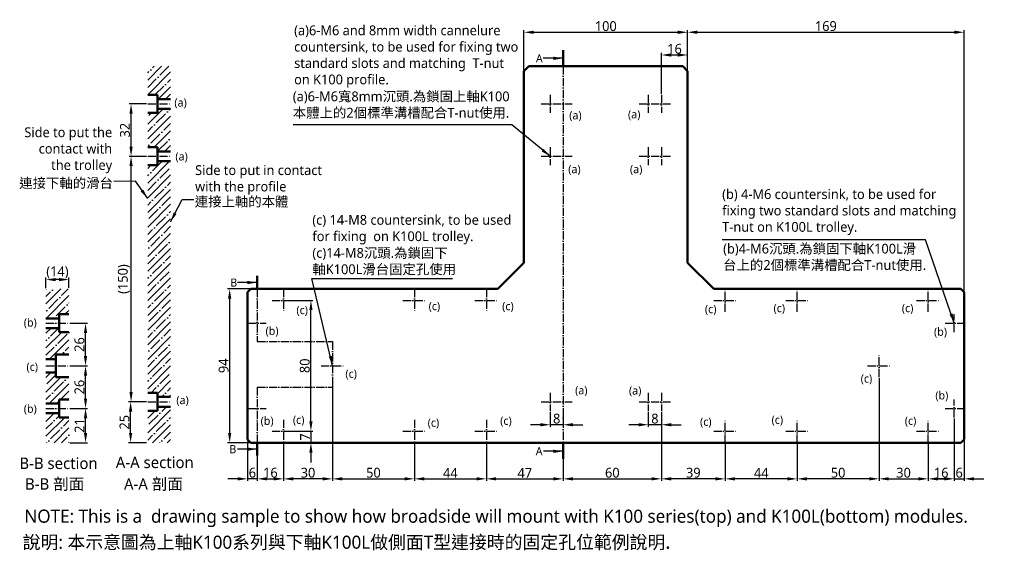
# Model space of a CAD drawing. Header units: millimetres. Extents: x 260 to 862, y 186 to 510.
import ezdxf

# ---------------------------------------------------------------- set-up
doc = ezdxf.new("R2010")
doc.units = ezdxf.units.MM
doc.linetypes.add('中心線5', pattern=[7.2, 5, -1, 0.2, -1])
doc.layers.get('Defpoints').update_dxf_attribs({"color": 1})
doc.layers.add('中心線', color=5, linetype='中心線5')
doc.layers.add('標註線', color=3, linetype='Continuous')
doc.layers.add('外框線', color=7, linetype='Continuous', lineweight=50)
doc.styles.get("Standard").update_dxf_attribs({"font": 'msjh.ttf'})
doc.dimstyles.new('ISO-25', dxfattribs={"dimtxt": 6, "dimasz": 6, "dimexe": 1.25, "dimexo": 0.625, "dimtad": 1, "dimdec": 8, "dimtxsty": 'Standard', "dimcen": 2.5, "dimadec": 0, "dimazin": 0, "dimtfac": 1, "dimtdec": 8, "dimtmove": 0, "dimatfit": 3, "dimfxl": 0, "dimarcsym": 0})

# ---------------------------------------------------------------- blocks, each defined once
blk = doc.blocks.new('*D1')
at = {"layer": 'Defpoints', "color": 0}
for p in [(290.05, 272.39), (300.24, 272.39), (290.05, 251.39)]:
    blk.add_point(p, dxfattribs=at)
at = {"layer": '標註線', "color": 0, "lineweight": -2}
for p, q in [((290.68, 272.39), (301.49, 272.39)), ((300.24, 257.39), (300.24, 266.39)), ((290.68, 251.39), (301.49, 251.39))]:
    blk.add_line(p, q, dxfattribs=at)
at = {"layer": '標註線', "color": 0}
for points in [[(299.24, 266.39), (301.24, 266.39), (300.24, 272.39)], [(299.24, 257.39), (301.24, 257.39), (300.24, 251.39)]]:
    blk.add_solid(points, dxfattribs=at)
at = {"layer": '標註線', "color": 0, "insert": (296.54, 261.89), "char_height": 6, "attachment_point": 5, "rotation": 90}
blk.add_mtext('21', dxfattribs=at)
blk = doc.blocks.new('*D2')
at = {"layer": 'Defpoints', "color": 0}
for p in [(276.05, 351.07), (276.05, 345.39), (290.05, 345.39)]:
    blk.add_point(p, dxfattribs=at)
at = {"layer": '標註線', "color": 0, "lineweight": -2}
for p, q in [((276.05, 346.02), (276.05, 352.32)), ((284.05, 351.07), (282.05, 351.07)), ((290.05, 346.02), (290.05, 352.32))]:
    blk.add_line(p, q, dxfattribs=at)
at = {"layer": '標註線', "color": 0}
for points in [[(282.05, 352.07), (282.05, 350.07), (276.05, 351.07)], [(284.05, 352.07), (284.05, 350.07), (290.05, 351.07)]]:
    blk.add_solid(points, dxfattribs=at)
at = {"layer": '標註線', "color": 0, "insert": (283.05, 355.44), "char_height": 6, "attachment_point": 5}
blk.add_mtext('(14)', dxfattribs=at)
blk = doc.blocks.new('*D3')
at = {"layer": 'Defpoints', "color": 0}
for p in [(399.21, 252.77), (405.21, 251.39), (399.21, 229.31)]:
    blk.add_point(p, dxfattribs=at)
at = {"layer": '標註線', "color": 0, "lineweight": -2}
for p, q in [((399.21, 252.14), (399.21, 228.06)), ((405.21, 250.77), (405.21, 228.06)), ((393.21, 229.31), (387.21, 229.31)), ((405.21, 229.31), (399.21, 229.31)), ((411.21, 229.31), (417.21, 229.31))]:
    blk.add_line(p, q, dxfattribs=at)
at = {"layer": '標註線', "color": 0}
for points in [[(393.21, 230.31), (393.21, 228.31), (399.21, 229.31)], [(411.21, 230.31), (411.21, 228.31), (405.21, 229.31)]]:
    blk.add_solid(points, dxfattribs=at)
at = {"layer": '標註線', "color": 0, "insert": (402.21, 233.03), "char_height": 6, "attachment_point": 5}
blk.add_mtext('6', dxfattribs=at)
blk = doc.blocks.new('*D4')
at = {"layer": 'Defpoints', "color": 0}
for p in [(388.33, 345.39), (401.21, 345.39), (401.21, 251.39)]:
    blk.add_point(p, dxfattribs=at)
at = {"layer": '標註線', "color": 0, "lineweight": -2}
for p, q in [((400.59, 345.39), (387.08, 345.39)), ((388.33, 257.39), (388.33, 339.39)), ((400.59, 251.39), (387.08, 251.39))]:
    blk.add_line(p, q, dxfattribs=at)
at = {"layer": '標註線', "color": 0}
for points in [[(387.33, 339.39), (389.33, 339.39), (388.33, 345.39)], [(387.33, 257.39), (389.33, 257.39), (388.33, 251.39)]]:
    blk.add_solid(points, dxfattribs=at)
at = {"layer": '標註線', "color": 0, "insert": (384.61, 298.39), "char_height": 6, "attachment_point": 5, "rotation": 90}
blk.add_mtext('94', dxfattribs=at)
blk = doc.blocks.new('*D5')
at = {"layer": 'Defpoints', "color": 0}
for p in [(837.21, 502.21), (668.21, 361.39), (837.21, 343.39)]:
    blk.add_point(p, dxfattribs=at)
at = {"layer": '標註線', "color": 0, "lineweight": -2}
for p, q in [((668.21, 362.02), (668.21, 503.46)), ((674.21, 502.21), (831.21, 502.21)), ((837.21, 344.02), (837.21, 503.46))]:
    blk.add_line(p, q, dxfattribs=at)
at = {"layer": '標註線', "color": 0}
for points in [[(674.21, 503.21), (674.21, 501.21), (668.21, 502.21)], [(831.21, 503.21), (831.21, 501.21), (837.21, 502.21)]]:
    blk.add_solid(points, dxfattribs=at)
at = {"layer": '標註線', "color": 0, "insert": (752.71, 505.95), "char_height": 6, "attachment_point": 5}
blk.add_mtext('169', dxfattribs=at)
blk = doc.blocks.new('*D6')
at = {"layer": 'Defpoints', "color": 0}
for p in [(327.78, 276.39), (338.21, 276.39), (338.21, 251.39)]:
    blk.add_point(p, dxfattribs=at)
at = {"layer": '標註線', "color": 0, "lineweight": -2}
for p, q in [((337.58, 276.39), (326.53, 276.39)), ((327.78, 257.39), (327.78, 270.39)), ((337.58, 251.39), (326.53, 251.39))]:
    blk.add_line(p, q, dxfattribs=at)
at = {"layer": '標註線', "color": 0}
for points in [[(326.78, 270.39), (328.78, 270.39), (327.78, 276.39)], [(326.78, 257.39), (328.78, 257.39), (327.78, 251.39)]]:
    blk.add_solid(points, dxfattribs=at)
at = {"layer": '標註線', "color": 0, "insert": (324.05, 263.89), "char_height": 6, "attachment_point": 5, "rotation": 90}
blk.add_mtext('25', dxfattribs=at)
blk = doc.blocks.new('*D9')
at = {"layer": 'Defpoints', "color": 0}
for p in [(290.05, 298.39), (300.24, 298.39), (290.05, 272.39)]:
    blk.add_point(p, dxfattribs=at)
at = {"layer": '標註線', "color": 0, "lineweight": -2}
for p, q in [((290.68, 298.39), (301.49, 298.39)), ((300.24, 278.39), (300.24, 292.39)), ((290.68, 272.39), (301.49, 272.39))]:
    blk.add_line(p, q, dxfattribs=at)
at = {"layer": '標註線', "color": 0}
for points in [[(299.24, 292.39), (301.24, 292.39), (300.24, 298.39)], [(299.24, 278.39), (301.24, 278.39), (300.24, 272.39)]]:
    blk.add_solid(points, dxfattribs=at)
at = {"layer": '標註線', "color": 0, "insert": (296.51, 285.39), "char_height": 6, "attachment_point": 5, "rotation": 90}
blk.add_mtext('26', dxfattribs=at)
blk = doc.blocks.new('*D10')
at = {"layer": 'Defpoints', "color": 0}
for p in [(290.05, 324.39), (300.24, 324.39), (290.05, 298.39)]:
    blk.add_point(p, dxfattribs=at)
at = {"layer": '標註線', "color": 0, "lineweight": -2}
for p, q in [((290.68, 324.39), (301.49, 324.39)), ((300.24, 304.39), (300.24, 318.39)), ((290.68, 298.39), (301.49, 298.39))]:
    blk.add_line(p, q, dxfattribs=at)
at = {"layer": '標註線', "color": 0}
for points in [[(299.24, 318.39), (301.24, 318.39), (300.24, 324.39)], [(299.24, 304.39), (301.24, 304.39), (300.24, 298.39)]]:
    blk.add_solid(points, dxfattribs=at)
at = {"layer": '標註線', "color": 0, "insert": (296.51, 311.39), "char_height": 6, "attachment_point": 5, "rotation": 90}
blk.add_mtext('26', dxfattribs=at)
blk = doc.blocks.new('*D11')
at = {"layer": 'Defpoints', "color": 0}
for p in [(405.21, 251.39), (421.21, 251.39), (421.21, 229.31)]:
    blk.add_point(p, dxfattribs=at)
at = {"layer": '標註線', "color": 0, "lineweight": -2}
for p, q in [((405.21, 250.77), (405.21, 228.06)), ((421.21, 250.77), (421.21, 228.06)), ((411.21, 229.31), (415.21, 229.31))]:
    blk.add_line(p, q, dxfattribs=at)
at = {"layer": '標註線', "color": 0}
for points in [[(411.21, 230.31), (411.21, 228.31), (405.21, 229.31)], [(415.21, 230.31), (415.21, 228.31), (421.21, 229.31)]]:
    blk.add_solid(points, dxfattribs=at)
at = {"layer": '標註線', "color": 0, "insert": (413.21, 233.05), "char_height": 6, "attachment_point": 5}
blk.add_mtext('16', dxfattribs=at)
blk = doc.blocks.new('*D12')
at = {"layer": 'Defpoints', "color": 0}
for p in [(652.21, 270.89), (592.21, 251.39), (652.21, 229.31)]:
    blk.add_point(p, dxfattribs=at)
at = {"layer": '標註線', "color": 0, "lineweight": -2}
for p, q in [((652.21, 270.27), (652.21, 228.06)), ((592.21, 250.77), (592.21, 228.06)), ((598.21, 229.31), (646.21, 229.31))]:
    blk.add_line(p, q, dxfattribs=at)
at = {"layer": '標註線', "color": 0}
for points in [[(598.21, 230.31), (598.21, 228.31), (592.21, 229.31)], [(646.21, 230.31), (646.21, 228.31), (652.21, 229.31)]]:
    blk.add_solid(points, dxfattribs=at)
at = {"layer": '標註線', "color": 0, "insert": (622.21, 233.03), "char_height": 6, "attachment_point": 5}
blk.add_mtext('60', dxfattribs=at)
blk = doc.blocks.new('*D14')
at = {"layer": 'Defpoints', "color": 0}
for p in [(831.21, 266.89), (837.21, 253.39), (837.21, 229.31)]:
    blk.add_point(p, dxfattribs=at)
at = {"layer": '標註線', "color": 0, "lineweight": -2}
for p, q in [((831.21, 266.27), (831.21, 228.06)), ((837.21, 252.77), (837.21, 228.06)), ((825.21, 229.31), (819.21, 229.31)), ((831.21, 229.31), (837.21, 229.31)), ((843.21, 229.31), (849.21, 229.31))]:
    blk.add_line(p, q, dxfattribs=at)
at = {"layer": '標註線', "color": 0}
for points in [[(825.21, 230.31), (825.21, 228.31), (831.21, 229.31)], [(843.21, 230.31), (843.21, 228.31), (837.21, 229.31)]]:
    blk.add_solid(points, dxfattribs=at)
at = {"layer": '標註線', "color": 0, "insert": (834.21, 233.03), "char_height": 6, "attachment_point": 5}
blk.add_mtext('6', dxfattribs=at)
blk = doc.blocks.new('*D15')
at = {"layer": 'Defpoints', "color": 0}
for p in [(652.21, 488.31), (668.21, 478.39), (652.21, 463.89)]:
    blk.add_point(p, dxfattribs=at)
at = {"layer": '標註線', "color": 0, "lineweight": -2}
for p, q in [((652.21, 464.52), (652.21, 489.56)), ((662.21, 488.31), (658.21, 488.31)), ((668.21, 479.02), (668.21, 489.56))]:
    blk.add_line(p, q, dxfattribs=at)
at = {"layer": '標註線', "color": 0}
for points in [[(658.21, 489.31), (658.21, 487.31), (652.21, 488.31)], [(662.21, 489.31), (662.21, 487.31), (668.21, 488.31)]]:
    blk.add_solid(points, dxfattribs=at)
at = {"layer": '標註線', "color": 0, "insert": (660.21, 492.05), "char_height": 6, "attachment_point": 5}
blk.add_mtext('16', dxfattribs=at)
blk = doc.blocks.new('*D16')
at = {"layer": 'Defpoints', "color": 0}
for p in [(584.21, 270.89), (592.21, 270.89), (584.21, 262.37)]:
    blk.add_point(p, dxfattribs=at)
at = {"layer": '標註線', "color": 0, "lineweight": -2}
for p, q in [((584.21, 270.27), (584.21, 261.12)), ((592.21, 270.27), (592.21, 261.12)), ((578.21, 262.37), (572.21, 262.37)), ((592.21, 262.37), (584.21, 262.37)), ((598.21, 262.37), (604.21, 262.37))]:
    blk.add_line(p, q, dxfattribs=at)
at = {"layer": '標註線', "color": 0}
for points in [[(578.21, 263.37), (578.21, 261.37), (584.21, 262.37)], [(598.21, 263.37), (598.21, 261.37), (592.21, 262.37)]]:
    blk.add_solid(points, dxfattribs=at)
at = {"layer": '標註線', "color": 0, "insert": (588.21, 266.1), "char_height": 6, "attachment_point": 5}
blk.add_mtext('8', dxfattribs=at)
blk = doc.blocks.new('*D17')
at = {"layer": 'Defpoints', "color": 0}
for p in [(644.21, 270.89), (652.21, 270.89), (644.21, 262.37)]:
    blk.add_point(p, dxfattribs=at)
at = {"layer": '標註線', "color": 0, "lineweight": -2}
for p, q in [((644.21, 270.27), (644.21, 261.12)), ((652.21, 270.27), (652.21, 261.12)), ((638.21, 262.37), (632.21, 262.37)), ((652.21, 262.37), (644.21, 262.37)), ((658.21, 262.37), (664.21, 262.37))]:
    blk.add_line(p, q, dxfattribs=at)
at = {"layer": '標註線', "color": 0}
for points in [[(638.21, 263.37), (638.21, 261.37), (644.21, 262.37)], [(658.21, 263.37), (658.21, 261.37), (652.21, 262.37)]]:
    blk.add_solid(points, dxfattribs=at)
at = {"layer": '標註線', "color": 0, "insert": (648.21, 266.1), "char_height": 6, "attachment_point": 5}
blk.add_mtext('8', dxfattribs=at)
blk = doc.blocks.new('*D18')
at = {"layer": 'Defpoints', "color": 0}
for p in [(451.21, 290.77), (421.21, 251.39), (421.21, 229.31)]:
    blk.add_point(p, dxfattribs=at)
at = {"layer": '標註線', "color": 0, "lineweight": -2}
for p, q in [((451.21, 290.14), (451.21, 228.06)), ((421.21, 250.77), (421.21, 228.06)), ((445.21, 229.31), (427.21, 229.31))]:
    blk.add_line(p, q, dxfattribs=at)
at = {"layer": '標註線', "color": 0}
for points in [[(427.21, 230.31), (427.21, 228.31), (421.21, 229.31)], [(445.21, 230.31), (445.21, 228.31), (451.21, 229.31)]]:
    blk.add_solid(points, dxfattribs=at)
at = {"layer": '標註線', "color": 0, "insert": (436.21, 233.03), "char_height": 6, "attachment_point": 5}
blk.add_mtext('30', dxfattribs=at)
blk = doc.blocks.new('*D21')
at = {"layer": 'Defpoints', "color": 0}
for p in [(785.21, 290.14), (815.21, 250.77), (815.21, 229.31)]:
    blk.add_point(p, dxfattribs=at)
at = {"layer": '標註線', "color": 0, "lineweight": -2}
for p, q in [((785.21, 289.52), (785.21, 228.06)), ((815.21, 250.14), (815.21, 228.06)), ((791.21, 229.31), (809.21, 229.31))]:
    blk.add_line(p, q, dxfattribs=at)
at = {"layer": '標註線', "color": 0}
for points in [[(791.21, 230.31), (791.21, 228.31), (785.21, 229.31)], [(809.21, 230.31), (809.21, 228.31), (815.21, 229.31)]]:
    blk.add_solid(points, dxfattribs=at)
at = {"layer": '標註線', "color": 0, "insert": (800.21, 233.03), "char_height": 6, "attachment_point": 5}
blk.add_mtext('30', dxfattribs=at)
blk = doc.blocks.new('*D22')
at = {"layer": 'Defpoints', "color": 0}
for p in [(421.21, 338.39), (437.99, 338.39), (421.21, 258.39)]:
    blk.add_point(p, dxfattribs=at)
at = {"layer": '標註線', "color": 0, "lineweight": -2}
for p, q in [((421.84, 338.39), (439.24, 338.39)), ((437.99, 264.39), (437.99, 332.39)), ((421.84, 258.39), (439.24, 258.39))]:
    blk.add_line(p, q, dxfattribs=at)
at = {"layer": '標註線', "color": 0}
for points in [[(436.99, 332.39), (438.99, 332.39), (437.99, 338.39)], [(436.99, 264.39), (438.99, 264.39), (437.99, 258.39)]]:
    blk.add_solid(points, dxfattribs=at)
at = {"layer": '標註線', "color": 0, "insert": (434.26, 298.39), "char_height": 6, "attachment_point": 5, "rotation": 90}
blk.add_mtext('80', dxfattribs=at)
blk = doc.blocks.new('*D23')
at = {"layer": 'Defpoints', "color": 0}
for p in [(451.21, 285.24), (501.21, 251.39), (501.21, 229.31)]:
    blk.add_point(p, dxfattribs=at)
at = {"layer": '標註線', "color": 0, "lineweight": -2}
for p, q in [((451.21, 284.62), (451.21, 228.06)), ((501.21, 250.77), (501.21, 228.06)), ((457.21, 229.31), (495.21, 229.31))]:
    blk.add_line(p, q, dxfattribs=at)
at = {"layer": '標註線', "color": 0}
for points in [[(457.21, 230.31), (457.21, 228.31), (451.21, 229.31)], [(495.21, 230.31), (495.21, 228.31), (501.21, 229.31)]]:
    blk.add_solid(points, dxfattribs=at)
at = {"layer": '標註線', "color": 0, "insert": (476.21, 233.03), "char_height": 6, "attachment_point": 5}
blk.add_mtext('50', dxfattribs=at)
blk = doc.blocks.new('*D24')
at = {"layer": 'Defpoints', "color": 0}
for p in [(785.21, 291.39), (735.21, 251.39), (735.21, 229.31)]:
    blk.add_point(p, dxfattribs=at)
at = {"layer": '標註線', "color": 0, "lineweight": -2}
for p, q in [((785.21, 290.77), (785.21, 228.06)), ((735.21, 250.77), (735.21, 228.06)), ((779.21, 229.31), (741.21, 229.31))]:
    blk.add_line(p, q, dxfattribs=at)
at = {"layer": '標註線', "color": 0}
for points in [[(741.21, 230.31), (741.21, 228.31), (735.21, 229.31)], [(779.21, 230.31), (779.21, 228.31), (785.21, 229.31)]]:
    blk.add_solid(points, dxfattribs=at)
at = {"layer": '標註線', "color": 0, "insert": (760.21, 233.03), "char_height": 6, "attachment_point": 5}
blk.add_mtext('50', dxfattribs=at)
blk = doc.blocks.new('*D25')
at = {"layer": 'Defpoints', "color": 0}
for p in [(691.21, 251.39), (735.21, 251.39), (691.21, 229.31)]:
    blk.add_point(p, dxfattribs=at)
at = {"layer": '標註線', "color": 0, "lineweight": -2}
for p, q in [((691.21, 250.77), (691.21, 228.06)), ((735.21, 250.77), (735.21, 228.06)), ((729.21, 229.31), (697.21, 229.31))]:
    blk.add_line(p, q, dxfattribs=at)
at = {"layer": '標註線', "color": 0}
for points in [[(697.21, 230.31), (697.21, 228.31), (691.21, 229.31)], [(729.21, 230.31), (729.21, 228.31), (735.21, 229.31)]]:
    blk.add_solid(points, dxfattribs=at)
at = {"layer": '標註線', "color": 0, "insert": (713.21, 232.93), "char_height": 6, "attachment_point": 5}
blk.add_mtext('44', dxfattribs=at)
blk = doc.blocks.new('*D26')
at = {"layer": 'Defpoints', "color": 0}
for p in [(652.21, 270.27), (691.21, 251.39), (652.21, 229.31)]:
    blk.add_point(p, dxfattribs=at)
at = {"layer": '標註線', "color": 0, "lineweight": -2}
for p, q in [((652.21, 269.64), (652.21, 228.06)), ((691.21, 250.77), (691.21, 228.06)), ((685.21, 229.31), (658.21, 229.31))]:
    blk.add_line(p, q, dxfattribs=at)
at = {"layer": '標註線', "color": 0}
for points in [[(658.21, 230.31), (658.21, 228.31), (652.21, 229.31)], [(685.21, 230.31), (685.21, 228.31), (691.21, 229.31)]]:
    blk.add_solid(points, dxfattribs=at)
at = {"layer": '標註線', "color": 0, "insert": (671.71, 233.03), "char_height": 6, "attachment_point": 5}
blk.add_mtext('39', dxfattribs=at)
blk = doc.blocks.new('*D27')
at = {"layer": 'Defpoints', "color": 0}
for p in [(501.21, 250.77), (545.21, 251.39), (545.21, 229.31)]:
    blk.add_point(p, dxfattribs=at)
at = {"layer": '標註線', "color": 0, "lineweight": -2}
for p, q in [((501.21, 250.14), (501.21, 228.06)), ((545.21, 250.77), (545.21, 228.06)), ((507.21, 229.31), (539.21, 229.31))]:
    blk.add_line(p, q, dxfattribs=at)
at = {"layer": '標註線', "color": 0}
for points in [[(507.21, 230.31), (507.21, 228.31), (501.21, 229.31)], [(539.21, 230.31), (539.21, 228.31), (545.21, 229.31)]]:
    blk.add_solid(points, dxfattribs=at)
at = {"layer": '標註線', "color": 0, "insert": (523.21, 232.93), "char_height": 6, "attachment_point": 5}
blk.add_mtext('44', dxfattribs=at)
blk = doc.blocks.new('*D28')
at = {"layer": 'Defpoints', "color": 0}
for p in [(545.21, 250.77), (592.21, 251.39), (592.21, 229.31)]:
    blk.add_point(p, dxfattribs=at)
at = {"layer": '標註線', "color": 0, "lineweight": -2}
for p, q in [((545.21, 250.14), (545.21, 228.06)), ((592.21, 250.77), (592.21, 228.06)), ((551.21, 229.31), (586.21, 229.31))]:
    blk.add_line(p, q, dxfattribs=at)
at = {"layer": '標註線', "color": 0}
for points in [[(551.21, 230.31), (551.21, 228.31), (545.21, 229.31)], [(586.21, 230.31), (586.21, 228.31), (592.21, 229.31)]]:
    blk.add_solid(points, dxfattribs=at)
at = {"layer": '標註線', "color": 0, "insert": (568.71, 232.93), "char_height": 6, "attachment_point": 5}
blk.add_mtext('47', dxfattribs=at)
blk = doc.blocks.new('*D29')
at = {"layer": 'Defpoints', "color": 0}
for p in [(668.21, 502.21), (568.21, 478.39), (668.21, 478.39)]:
    blk.add_point(p, dxfattribs=at)
at = {"layer": '標註線', "color": 0, "lineweight": -2}
for p, q in [((568.21, 479.02), (568.21, 503.46)), ((574.21, 502.21), (662.21, 502.21)), ((668.21, 479.02), (668.21, 503.46))]:
    blk.add_line(p, q, dxfattribs=at)
at = {"layer": '標註線', "color": 0}
for points in [[(574.21, 503.21), (574.21, 501.21), (568.21, 502.21)], [(662.21, 503.21), (662.21, 501.21), (668.21, 502.21)]]:
    blk.add_solid(points, dxfattribs=at)
at = {"layer": '標註線', "color": 0, "insert": (618.21, 505.95), "char_height": 6, "attachment_point": 5}
blk.add_mtext('100', dxfattribs=at)
blk = doc.blocks.new('*D30')
at = {"layer": 'Defpoints', "color": 0}
for p in [(421.21, 258.39), (421.21, 251.39), (437.99, 251.39)]:
    blk.add_point(p, dxfattribs=at)
at = {"layer": '標註線', "color": 0, "lineweight": -2}
for p, q in [((437.99, 264.39), (437.99, 270.39)), ((421.84, 258.39), (439.24, 258.39)), ((437.99, 258.39), (437.99, 251.39)), ((421.84, 251.39), (439.24, 251.39)), ((437.99, 245.39), (437.99, 239.39))]:
    blk.add_line(p, q, dxfattribs=at)
at = {"layer": '標註線', "color": 0}
for points in [[(436.99, 264.39), (438.99, 264.39), (437.99, 258.39)], [(436.99, 245.39), (438.99, 245.39), (437.99, 251.39)]]:
    blk.add_solid(points, dxfattribs=at)
at = {"layer": '標註線', "color": 0, "insert": (434.36, 254.89), "char_height": 6, "attachment_point": 5, "rotation": 90}
blk.add_mtext('7', dxfattribs=at)
blk = doc.blocks.new('*D42')
at = {"layer": 'Defpoints', "color": 0}
for p in [(831.21, 266.89), (815.21, 251.39), (831.21, 229.31)]:
    blk.add_point(p, dxfattribs=at)
at = {"layer": '標註線', "color": 0, "lineweight": -2}
for p, q in [((831.21, 266.27), (831.21, 228.06)), ((815.21, 250.77), (815.21, 228.06)), ((821.21, 229.31), (825.21, 229.31))]:
    blk.add_line(p, q, dxfattribs=at)
at = {"layer": '標註線', "color": 0}
for points in [[(821.21, 230.31), (821.21, 228.31), (815.21, 229.31)], [(825.21, 230.31), (825.21, 228.31), (831.21, 229.31)]]:
    blk.add_solid(points, dxfattribs=at)
at = {"layer": '標註線', "color": 0, "insert": (823.21, 233.05), "char_height": 6, "attachment_point": 5}
blk.add_mtext('16', dxfattribs=at)
blk = doc.blocks.new('*D44')
at = {"layer": 'Defpoints', "color": 0}
for p in [(328.06, 426.39), (338.21, 426.39), (338.21, 276.39)]:
    blk.add_point(p, dxfattribs=at)
at = {"layer": '標註線', "color": 0, "lineweight": -2}
for p, q in [((337.58, 426.39), (326.81, 426.39)), ((328.06, 282.39), (328.06, 420.39)), ((337.58, 276.39), (326.81, 276.39))]:
    blk.add_line(p, q, dxfattribs=at)
at = {"layer": '標註線', "color": 0}
for points in [[(327.06, 420.39), (329.06, 420.39), (328.06, 426.39)], [(327.06, 282.39), (329.06, 282.39), (328.06, 276.39)]]:
    blk.add_solid(points, dxfattribs=at)
at = {"layer": '標註線', "color": 0, "insert": (323.69, 351.39), "char_height": 6, "attachment_point": 5, "rotation": 90}
blk.add_mtext('(150)', dxfattribs=at)
blk = doc.blocks.new('*D45')
at = {"layer": 'Defpoints', "color": 0}
for p in [(328.06, 458.39), (338.21, 458.39), (338.21, 426.39)]:
    blk.add_point(p, dxfattribs=at)
at = {"layer": '標註線', "color": 0, "lineweight": -2}
for p, q in [((337.58, 458.39), (326.81, 458.39)), ((328.06, 432.39), (328.06, 452.39)), ((337.58, 426.39), (326.81, 426.39))]:
    blk.add_line(p, q, dxfattribs=at)
at = {"layer": '標註線', "color": 0}
for points in [[(327.06, 452.39), (329.06, 452.39), (328.06, 458.39)], [(327.06, 432.39), (329.06, 432.39), (328.06, 426.39)]]:
    blk.add_solid(points, dxfattribs=at)
at = {"layer": '標註線', "color": 0, "insert": (324.33, 442.39), "char_height": 6, "attachment_point": 5, "rotation": 90}
blk.add_mtext('32', dxfattribs=at)

msp = doc.modelspace()

# ---------------------------------------------------------------- hatches: boundary and pattern name
h = msp.add_hatch()
h.set_pattern_fill('ANSI35', color=256)
h.paths.add_polyline_path([(352.20733136, 481.39464349), (338.20733136, 481.39464349), (338.20733136, 463.89464349), (344.20733136, 463.89464349), (344.20733136, 461.39464349), (352.20733136, 461.39464349)])
h.paths.add_polyline_path([(352.20733136, 455.39464349), (344.20733136, 455.39464349), (344.20733136, 452.89464349), (338.20733136, 452.89464349), (338.20733136, 431.89464349), (344.20733136, 431.89464349), (344.20733136, 429.39464349), (352.20733136, 429.39464349)])
h.paths.add_polyline_path([(352.20733136, 423.39464349), (344.20733136, 423.39464349), (344.20733136, 420.89464349), (338.20733136, 420.89464349), (338.20733136, 281.89464349), (344.20733136, 281.89464349), (344.20733136, 279.39464349), (352.20733136, 279.39464349)])
h.paths.add_polyline_path([(352.20733136, 273.39464349), (344.20733136, 273.39464349), (344.20733136, 270.89464349), (338.20733136, 270.89464349), (338.20733136, 251.39464349), (352.20733136, 251.39464349)])
h = msp.add_hatch()
h.set_pattern_fill('ANSI35', color=256, style=0)
h.set_pattern_definition([(45, (56.557, 0), (-4.49013, 4.49013), []), (45, (61.047, 0), (-4.49013, 4.49013), [7.9375, -1.5875, 0, -1.5875])])
h.paths.add_polyline_path([(290.05275648, 266.89464349), (284.05275648, 266.89464349), (284.05275648, 269.39464349), (276.05275648, 269.39464349), (276.05275648, 251.39464349), (290.05275648, 251.39464349)])
h.paths.add_polyline_path([(282.05275648, 291.39464349), (282.05275648, 294.39464349), (276.05275648, 294.39464349), (276.05275648, 275.39464349), (284.05275648, 275.39464349), (284.05275648, 277.89464349), (290.05275648, 277.89464349), (290.05275648, 291.39464349)])
h.paths.add_polyline_path([(290.05275648, 305.39464349), (290.05275648, 318.89464349), (284.05275648, 318.89464349), (284.05275648, 321.39464349), (276.05275648, 321.39464349), (276.05275648, 302.39464349), (282.05275648, 302.39464349), (282.05275648, 305.39464349)])
h.paths.add_polyline_path([(284.05275648, 329.89464349), (290.05275648, 329.89464349), (290.05275648, 345.39464349), (276.05275648, 345.39464349), (276.05275648, 327.39464349), (284.05275648, 327.39464349)])

# ---------------------------------------------------------------- linework, layer by layer
at = {"lineweight": 50}
for p, q in [((344.20733136, 463.89464349), (338.20733136, 463.89464349)), ((344.20733136, 463.89464349), (344.20733136, 452.89464349)), ((352.20733136, 461.39464349), (344.20733136, 461.39464349)), ((344.20733136, 452.89464349), (338.20733136, 452.89464349)), ((352.20733136, 455.39464349), (344.20733136, 455.39464349)), ((344.20733136, 431.89464349), (338.20733136, 431.89464349)), ((344.20733136, 431.89464349), (344.20733136, 420.89464349)), ((352.20733136, 429.39464349), (344.20733136, 429.39464349)), ((352.20733136, 423.39464349), (344.20733136, 423.39464349)), ((344.20733136, 420.89464349), (338.20733136, 420.89464349)), ((276.05275648, 327.39464349), (284.05275648, 327.39464349)), ((284.05275648, 329.89464349), (284.05275648, 318.89464349)), ((284.05275648, 329.89464349), (290.05275648, 329.89464349)), ((276.05275648, 321.39464349), (284.05275648, 321.39464349)), ((284.05275648, 318.89464349), (290.05275648, 318.89464349)), ((276.05275648, 302.39464349), (282.05275648, 302.39464349)), ((282.05275648, 305.39464349), (282.05275648, 291.39464349)), ((282.05275648, 305.39464349), (290.05275648, 305.39464349)), ((276.05275648, 294.39464349), (282.05275648, 294.39464349)), ((282.05275648, 291.39464349), (290.05275648, 291.39464349)), ((284.05275648, 277.89464349), (284.05275648, 266.89464349)), ((284.05275648, 277.89464349), (290.05275648, 277.89464349)), ((344.20733136, 281.89464349), (338.20733136, 281.89464349)), ((344.20733136, 281.89464349), (344.20733136, 270.89464349)), ((352.20733136, 279.39464349), (344.20733136, 279.39464349)), ((276.05275648, 275.39464349), (284.05275648, 275.39464349)), ((344.20733136, 270.89464349), (338.20733136, 270.89464349)), ((352.20733136, 273.39464349), (344.20733136, 273.39464349)), ((276.05275648, 269.39464349), (284.05275648, 269.39464349)), ((284.05275648, 266.89464349), (290.05275648, 266.89464349))]:
    msp.add_line(p, q, dxfattribs=at)
at = {"layer": '中心線'}
for p, q in [((592.21102133, 481.39464349), (592.21102133, 251.39464349)), ((584.21102133, 463.89464349), (584.21102133, 452.89464349)), ((644.21102133, 463.89464349), (644.21102133, 452.89464349)), ((652.21102133, 463.89464349), (652.21102133, 452.89464349)), ((338.20733136, 458.39464349), (352.20733136, 458.39464349)), ((578.71102133, 458.39464349), (597.71102133, 458.39464349)), ((638.71102133, 458.39464349), (657.71102133, 458.39464349)), ((584.21102133, 431.89464349), (584.21102133, 420.89464349)), ((644.21102133, 431.89464349), (644.21102133, 420.89464349)), ((652.21102133, 431.89464349), (652.21102133, 420.89464349)), ((338.20733136, 426.39464349), (352.20733136, 426.39464349)), ((578.71102133, 426.39464349), (597.71102133, 426.39464349)), ((638.71102133, 426.39464349), (657.71102133, 426.39464349)), ((405.21102133, 345.39464349), (405.21102133, 313.21638212)), ((421.21102133, 345.39464349), (421.21102133, 331.39464349)), ((501.21102133, 345.39464349), (501.21102133, 331.39464349)), ((545.21102133, 345.39464349), (545.21102133, 331.39464349)), ((691.21102133, 331.39464349), (691.21102133, 345.39464349)), ((735.21102133, 331.39464349), (735.21102133, 345.39464349)), ((815.21102133, 331.39464349), (815.21102133, 345.39464349)), ((414.21102133, 338.39464349), (428.21102133, 338.39464349)), ((494.21102133, 338.39464349), (508.21102133, 338.39464349)), ((538.21102133, 338.39464349), (552.21102133, 338.39464349)), ((684.21102133, 338.39464349), (698.21102133, 338.39464349)), ((728.21102133, 338.39464349), (742.21102133, 338.39464349)), ((808.21102133, 338.39464349), (822.21102133, 338.39464349)), ((831.21102133, 318.89464349), (831.21102133, 329.89464349)), ((276.05275648, 324.39464349), (290.05275648, 324.39464349)), ((399.71102133, 324.39464349), (410.71102133, 324.39464349)), ((825.71102133, 324.39464349), (836.71102133, 324.39464349)), ((405.21102133, 313.21638212), (451.21102133, 313.21638212)), ((451.21102133, 313.21638212), (451.21102133, 285.24116857)), ((785.21102133, 291.39464349), (785.21102133, 305.39464349)), ((276.05275648, 298.39464349), (290.05275648, 298.39464349)), ((444.21102133, 298.39464349), (458.21102133, 298.39464349)), ((778.21102133, 298.39464349), (792.21102133, 298.39464349)), ((405.21102133, 285.24116857), (451.21102133, 285.24116857)), ((405.21102133, 285.24116857), (405.21102133, 251.39464349)), ((584.21102133, 281.89464349), (584.21102133, 270.89464349)), ((644.21102133, 281.89464349), (644.21102133, 270.89464349)), ((652.21102133, 281.89464349), (652.21102133, 270.89464349)), ((831.21102133, 266.89464349), (831.21102133, 277.89464349)), ((276.05275648, 272.39464349), (290.05275648, 272.39464349)), ((338.20733136, 276.39464349), (352.20733136, 276.39464349)), ((399.71102133, 272.39464349), (410.71102133, 272.39464349)), ((578.71102133, 276.39464349), (597.71102133, 276.39464349)), ((638.71102133, 276.39464349), (657.71102133, 276.39464349)), ((825.71102133, 272.39464349), (836.71102133, 272.39464349)), ((421.21102133, 265.39464349), (421.21102133, 251.39464349)), ((501.21102133, 265.39464349), (501.21102133, 251.39464349)), ((545.21102133, 265.39464349), (545.21102133, 251.39464349)), ((691.21102133, 251.39464349), (691.21102133, 265.39464349)), ((735.21102133, 251.39464349), (735.21102133, 265.39464349)), ((815.21102133, 251.39464349), (815.21102133, 265.39464349)), ((414.21102133, 258.39464349), (428.21102133, 258.39464349)), ((494.21102133, 258.39464349), (508.21102133, 258.39464349)), ((538.21102133, 258.39464349), (552.21102133, 258.39464349)), ((684.21102133, 258.39464349), (698.21102133, 258.39464349)), ((728.21102133, 258.39464349), (742.21102133, 258.39464349)), ((808.21102133, 258.39464349), (822.21102133, 258.39464349))]:
    msp.add_line(p, q, dxfattribs=at)
at = {"layer": '外框線'}
for p, q in [((568.21102133, 478.39464349), (571.21102133, 481.39464349)), ((568.21102133, 478.39464349), (568.21102133, 361.39464349)), ((571.21102133, 481.39464349), (665.21102133, 481.39464349)), ((668.21102133, 478.39464349), (665.21102133, 481.39464349)), ((668.21102133, 478.39464349), (668.21102133, 361.39464349)), ((552.21102133, 345.39464349), (568.21102133, 361.39464349)), ((668.21102133, 361.39464349), (684.21102133, 345.39464349)), ((399.21102133, 343.39464349), (401.21102133, 345.39464349)), ((399.21102133, 343.39464349), (399.21102133, 253.39464349)), ((552.21102133, 345.39464349), (401.21102133, 345.39464349)), ((835.21102133, 345.39464349), (684.21102133, 345.39464349)), ((835.21102133, 345.39464349), (837.21102133, 343.39464349)), ((837.21102133, 253.39464349), (837.21102133, 343.39464349)), ((401.21102133, 251.39464349), (399.21102133, 253.39464349)), ((837.21102133, 253.39464349), (835.21102133, 251.39464349)), ((401.21102133, 251.39464349), (835.21102133, 251.39464349))]:
    msp.add_line(p, q, dxfattribs=at)
at = {"layer": '標註線', "lineweight": 50}
for p, q in [((592.21102133, 481.39464349), (592.21102133, 491.18272698)), ((405.21102133, 345.39464349), (405.21102133, 353.45337545)), ((405.21102133, 243.51468636), (405.21102133, 251.39464349)), ((592.21102133, 251.39464349), (592.21102133, 241.47557836))]:
    msp.add_line(p, q, dxfattribs=at)

# ---------------------------------------------------------------- texts
at = {"char_height": 6, "attachment_point": 1}
for s, insert, width in [('(a)6-M6 and 8mm width cannelure \\Pcountersink, to be used for fixing two\\Pstandard slots and matching  T-nut\\Pon K100 profile.', (427.7316113, 506.37971742), 2.842170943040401e-14), ('(b) 4-M6 countersink, to be used for \\Pfixing two standard slots and matching  \\PT-nut on K100L trolley.', (689.33784723, 406.28976314), 2.842170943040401e-14), ('(c) 14-M8 countersink, to be used\\Pfor fixing  on K100L trolley.', (438.85243022, 390.57451128), 5.684341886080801e-14)]:
    msp.add_mtext(s, dxfattribs=dict(at, insert=insert, width=width))
for s, insert, char_height, attachment_point in [('Side to put the\\Pcontact with\\Pthe trolley', (316.51628609, 416.07148784), 6, 9), ('Side to put in contact\\Pwith the profile', (367.20188979, 420.95608216), 6, 1), ('B-B section', (259.80337861, 242.30968259), 7, 1), ('A-A section', (318.73259814, 242.88372487), 7, 1), ('NOTE: This is a  drawing sample to show how broadside will mount with K100 series(top) and K100L(bottom) modules.', (262.82808153, 210.49521309), 8, 1)]:
    msp.add_mtext(s, dxfattribs=dict(insert=insert, char_height=char_height, attachment_point=attachment_point))
at = {"layer": '標註線', "lineweight": 50, "char_height": 5, "attachment_point": 1}
for s, insert, width in [('A', (575.5047462, 488.76392213), 1.953992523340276e-14), ('B', (388.67016777, 351.7314017), 1.77635683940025e-15), ('B', (388.14904012, 249.94667023), 1.77635683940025e-15), ('A', (575.39782421, 248.75739564), 1.953992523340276e-14)]:
    msp.add_mtext(s, dxfattribs=dict(at, insert=insert, width=width))
at = {"layer": '標註線'}
for s, insert, char_height, attachment_point in [('(a)6-M6寬8mm沉頭.為鎖固上軸K100\\P本體上的2個標準溝槽配合T-nut使用.', (426.92869394, 466.02820994), 6, 1), ('(a)', (354.54806131, 461.77505191), 5, 1), ('(a)', (595.87412746, 453.99432654), 5, 1), ('(a)', (631.80149282, 454.59284346), 5, 1), ('(a)', (355.14685129, 428.85659534), 5, 1), ('(a)', (595.27533915, 421.07586997), 5, 1), ('(a)', (632.99907278, 421.07586997), 5, 1), ('連接下軸的滑台', (316.99256475, 406.36593086), 6, 9), ('連接上軸的本體', (366.98269042, 401.75234964), 6, 1), ('(b)4-M6沉頭.為鎖固下軸K100L滑\\P台上的2個標準溝槽配合T-nut使用.', (689.93663721, 372.98506946), 6, 1), ('(c)14-M8沉頭.為鎖固下\\P軸K100L滑台固定孔使用', (438.88881047, 370.39284236), 6, 1), ('(c)', (509.95594927, 337.3663818), 5, 1), ('(c)', (554.86515596, 337.3663818), 5, 1), ('(c)', (429.11937554, 334.97231196), 5, 1), ('(c)', (678.81456812, 335.57082996), 5, 1), ('(c)', (720.72982659, 336.16934688), 5, 1), ('(c)', (799.17124206, 336.16934688), 5, 1), ('(b)', (262.49285789, 327.34970408), 5, 1), ('(b)', (410.26682793, 322.22927524), 5, 1), ('(b)', (818.84990866, 321.7289305), 5, 1), ('(c)', (264.12410694, 300.25830354), 5, 1), ('(c)', (459.05884779, 296.06868186), 5, 1), ('(c)', (774.02208631, 293.07609509), 5, 1), ('(a)', (599.466864, 285.94867012), 5, 1), ('(a)', (632.39473514, 285.80793824), 5, 1), ('(b)', (819.64698605, 282.83021831), 5, 1), ('(a)', (355.7456396, 279.96349659), 5, 1), ('(b)', (262.49285789, 274.680174), 5, 1), ('(b)', (407.26166616, 267.2912274), 5, 1), ('(c)', (426.97819258, 267.8911923), 5, 1), ('(c)', (509.35715929, 266.14281313), 5, 1), ('(c)', (553.66757767, 267.33984805), 5, 1), ('(c)', (675.82061989, 266.74133005), 5, 1), ('(c)', (719.5322483, 267.93836497), 5, 1), ('(c)', (800.96761033, 267.33984805), 5, 1), ('B-B 剖面', (263.25673217, 229.67142718), 7, 1), ('A-A 剖面', (323.74630513, 229.67142718), 7, 1), ('{\\H0.88889x;說明: 本示意圖為上軸K100系列與下軸K100L做側面T型連接時的固定孔位範例說明}.', (261.83111395, 195.5935597), 9, 1)]:
    msp.add_mtext(s, dxfattribs=dict(at, insert=insert, char_height=char_height, attachment_point=attachment_point))

# ---------------------------------------------------------------- dimensions: what is measured, and where the dimension line sits
for base, p1, p2, picture, middle in [((668.2110213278, 502.2090736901), (568.2110213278, 478.3946434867), (668.2110213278, 478.3946434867), '*D29', (618.2110213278, 505.9522144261)), ((837.2110213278, 502.2090736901), (668.2110213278, 361.3946434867), (837.2110213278, 343.3946434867), '*D5', (752.7110213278, 505.9522144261)), ((652.2110213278, 488.3054483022), (668.2110213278, 478.3946434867), (652.2110213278, 463.8946434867), '*D15', (660.2110213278, 492.0485890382)), ((421.2110213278, 229.3050068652), (451.2110213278, 290.7696434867), (421.2110213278, 251.3946434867), '*D18', (436.2110213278, 233.0307170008)), ((735.2110213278, 229.3050068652), (785.2110213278, 291.3946434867), (735.2110213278, 251.3946434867), '*D24', (760.2110213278, 233.0307170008)), ((815.2110213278, 229.3050068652), (785.2110213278, 290.1446434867), (815.2110213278, 250.7696434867), '*D21', (800.2110213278, 233.0307170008)), ((501.2110213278, 229.3050068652), (451.2110213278, 285.2411685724), (501.2110213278, 251.3946434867), '*D23', (476.2110213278, 233.0307170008)), ((584.2110213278, 262.3709627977), (592.2110213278, 270.8946434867), (584.2110213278, 270.8946434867), '*D16', (588.2110213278, 266.0966729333)), ((652.2110213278, 229.3050068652), (592.2110213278, 251.3946434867), (652.2110213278, 270.8946434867), '*D12', (622.2110213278, 233.0307170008)), ((644.2110213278, 262.3709627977), (652.2110213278, 270.8946434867), (644.2110213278, 270.8946434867), '*D17', (648.2110213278, 266.0966729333)), ((652.2110213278, 229.3050068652), (691.2110213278, 251.3946434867), (652.2110213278, 270.2696434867), '*D26', (671.7110213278, 233.0307170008)), ((831.2110213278, 229.3050068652), (815.2110213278, 251.3946434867), (831.2110213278, 266.8946434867), '*D42', (823.2110213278, 233.0481476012)), ((837.2110213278, 229.3050068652), (831.2110213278, 266.8946434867), (837.2110213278, 253.3946434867), '*D14', (834.2110213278, 233.0307170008)), ((399.2110213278, 229.3050068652), (405.2110213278, 251.3946434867), (399.2110213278, 252.7696434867), '*D3', (402.2110213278, 233.0307170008)), ((421.2110213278, 229.3050068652), (405.2110213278, 251.3946434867), (421.2110213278, 251.3946434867), '*D11', (413.2110213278, 233.0481476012)), ((545.2110213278, 229.3050068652), (501.2110213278, 250.7696434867), (545.2110213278, 251.3946434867), '*D27', (523.2110213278, 232.9300068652)), ((592.2110213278, 229.3050068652), (545.2110213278, 250.7696434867), (592.2110213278, 251.3946434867), '*D28', (568.7110213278, 232.9300068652)), ((691.2110213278, 229.3050068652), (735.2110213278, 251.3946434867), (691.2110213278, 251.3946434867), '*D25', (713.2110213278, 232.9300068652))]:
    dim = msp.add_linear_dim(base=base, p1=p1, p2=p2, dimstyle='ISO-25', dxfattribs=at)
    dim.commit()
    dim.dimension.update_dxf_attribs({"geometry": picture, "text_midpoint": middle})
for base, p1, p2, picture, middle in [((328.0597790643, 458.3946434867), (338.2073313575, 426.3946434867), (338.2073313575, 458.3946434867), '*D45', (324.3340689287, 442.3946434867)), ((388.3339000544, 345.3946434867), (401.2110213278, 251.3946434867), (401.2110213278, 345.3946434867), '*D4', (384.6081899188, 298.3946434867)), ((300.2366165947, 324.3946434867), (290.0527564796, 298.3946434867), (290.0527564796, 324.3946434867), '*D10', (296.5109064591, 311.3946434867)), ((300.2366165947, 298.3946434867), (290.0527564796, 272.3946434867), (290.0527564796, 298.3946434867), '*D9', (296.5109064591, 285.3946434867)), ((300.2366165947, 272.3946434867), (290.0527564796, 251.3946434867), (290.0527564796, 272.3946434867), '*D1', (296.5438309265, 261.8946434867)), ((327.7779026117, 276.3946434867), (338.2073313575, 251.3946434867), (338.2073313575, 276.3946434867), '*D6', (324.0521924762, 263.8946434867))]:
    dim = msp.add_linear_dim(base=base, p1=p1, p2=p2, angle=90, dimstyle='ISO-25', dxfattribs=at)
    dim.commit()
    dim.dimension.update_dxf_attribs({"geometry": picture, "text_midpoint": middle})
dim = msp.add_linear_dim(base=(328.05977906, 426.39464349), p1=(338.20733136, 276.39464349), p2=(338.20733136, 426.39464349), angle=90, text='(150)', dimstyle='ISO-25', dxfattribs=at)
dim.commit()
dim.dimension.update_dxf_attribs({"geometry": '*D44', "text_midpoint": (323.68526325, 351.39464349)})
dim = msp.add_linear_dim(base=(276.05275648, 351.06511812), p1=(290.05275648, 345.39464349), p2=(276.05275648, 345.39464349), angle=180, text='(14)', dimstyle='ISO-25', dxfattribs=at)
dim.commit()
dim.dimension.update_dxf_attribs({"geometry": '*D2', "text_midpoint": (283.05275648, 351.06511812), "dimtype": 160})
for base, p2, picture, middle in [((437.9860401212, 338.3946434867), (421.2110213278, 338.3946434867), '*D22', (437.9860401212, 298.3946434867)), ((437.9860401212, 251.3946434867), (421.2110213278, 251.3946434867), '*D30', (437.9860401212, 254.8946434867))]:
    dim = msp.add_linear_dim(base=base, p1=(421.2110213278, 258.3946434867), p2=p2, angle=90, dimstyle='ISO-25', dxfattribs=at)
    dim.commit()
    dim.dimension.update_dxf_attribs({"geometry": picture, "text_midpoint": middle, "dimtype": 160})

# ---------------------------------------------------------------- leaders
for points in [[(592.21102133, 486.29994271), (579.9204983, 486.29994271)], [(584.21102133, 426.39464349), (560.86704038, 445.71136442), (427.10582846, 445.57959146)], [(831.21102133, 324.39464349), (813.67718048, 375.41838997), (689.44565738, 375.41838997)], [(405.21102133, 349.29052047), (393.03252716, 349.29052047)], [(451.21102133, 298.39464349), (438.64454839, 351.75139442), (524.4511247, 351.75139442)], [(405.21102133, 247.47556294), (393.18325575, 247.47556294)], [(592.21102133, 246.12975693), (580.1811957, 246.12975693)]]:
    msp.add_leader(points, dimstyle='ISO-25', override={"dimgap": 0.625, "dimtad": 0}, dxfattribs=at)
at = {"layer": '標註線', "annotation_type": 0, "has_hookline": 1}
for points, hookline_direction, text_width in [([(338.20733136, 400.63119207), (330.67494666, 411.11593086), (317.61756475, 411.09720993)], 1, 54.58489348), ([(352.20733136, 386.29318476), (359.28251149, 400.00234964), (366.35769042, 400.00234964)], 0, 54.53066495)]:
    msp.add_leader(points, dimstyle='ISO-25', override={"dimgap": 0.625, "dimtad": 0}, dxfattribs=dict(at, hookline_direction=hookline_direction, text_width=text_width))

doc.saveas('drawing.dxf')
